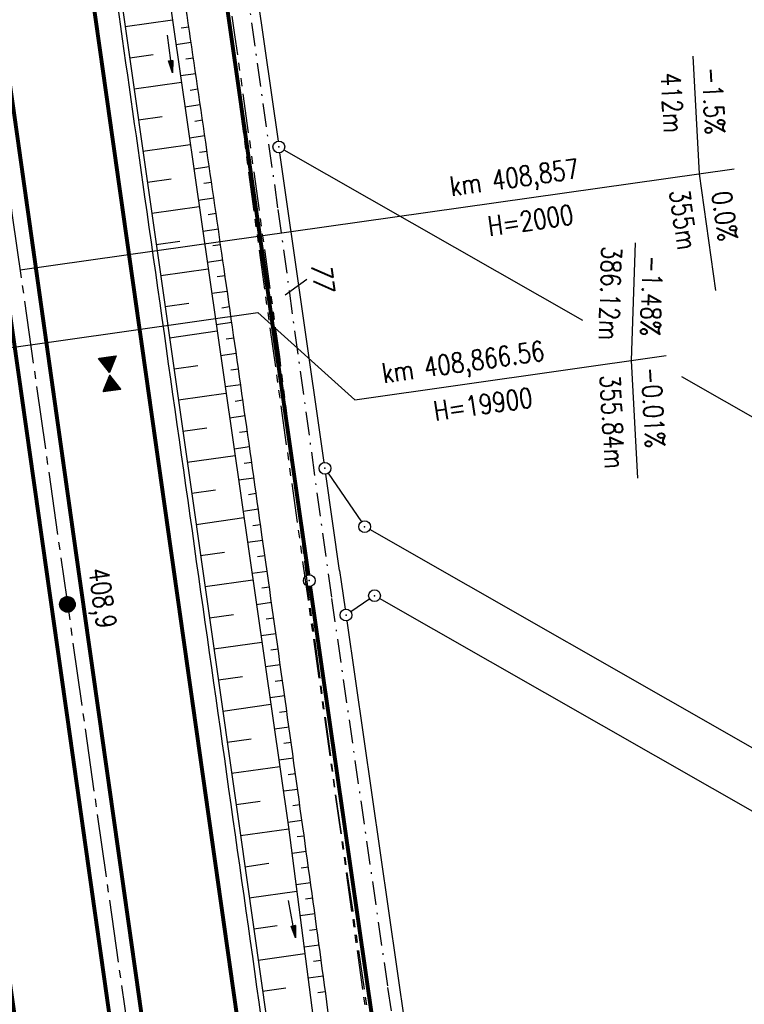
# Model space of a CAD drawing. Extents: x 446388 to 447135, y 445359 to 446567.
# Tile 72 of 80: x 446567 to 446660, y 446255 to 446381. Entities that reach past the tile are written whole.
import ezdxf

# ---------------------------------------------------------------- set-up
doc = ezdxf.new("R2010")
doc.units = 0
doc.header["$LTSCALE"] = 2
doc.header["$MEASUREMENT"] = 0
for name, pattern in [('ACHSE', [5.5, 4, -0.5, 0.5, -0.5]), ('AUSGEZOGEN', [0]), ('BAB-FM2', [2.6, 1.5, -0.5, 0.1, -0.5]), ('PHANTOMX2', [5, 2.5, -0.5, 0.5, -0.5, 0.5, -0.5])]:
    doc.linetypes.add(name, pattern=pattern)
doc.layers.get('0').update_dxf_attribs({"linetype": 'AUSGEZOGEN'})
for name, color, linetype in [('202-FLSTNR', 8, 'AUSGEZOGEN'), ('202-GRENZL', 8, 'AUSGEZOGEN'), ('202-GRENZL-BAB', 7, 'AUSGEZOGEN'), ('202-GRENZP', 8, 'AUSGEZOGEN'), ('202-GRENZP-BAB', 7, 'AUSGEZOGEN'), ('ACHSETOP', 250, 'ACHSE'), ('BAB_FM', 5, 'BAB-FM2'), ('BOESCHG', 250, 'AUSGEZOGEN'), ('FBRTOP', 250, 'AUSGEZOGEN'), ('GEF', 1, 'AUSGEZOGEN'), ('GRABEN', 250, 'AUSGEZOGEN'), ('HEKT_B', 250, 'CONTINUOUS'), ('Lichtwellenleiter COLT', 46, 'PHANTOMX2'), ('Lichtwellenleiter GLH', 46, 'PHANTOMX2'), ('NZ', 250, 'AUSGEZOGEN'), ('PFEILTOP', 200, 'AUSGEZOGEN')]:
    doc.layers.add(name, color=color, linetype=linetype)
doc.styles.add('ROMANS', font='romans.shx', dxfattribs={"width": 0.8})

# ---------------------------------------------------------------- blocks, each defined once
blk = doc.blocks.new('*X15')
at = {"color": 0}
for p, q in [((212.23, 257.39), (213.24, 258.4)), ((212.24, 257.33), (213.31, 258.4)), ((212.24, 257.47), (213.17, 258.4)), ((212.24, 257.26), (213.37, 258.39)), ((212.24, 257.55), (213.09, 258.39)), ((212.25, 257.2), (213.43, 258.38)), ((212.26, 257.63), (213, 258.37)), ((212.27, 257.14), (213.49, 258.37)), ((212.28, 257.09), (213.55, 258.35)), ((212.29, 257.73), (212.9, 258.35)), ((212.3, 257.04), (213.6, 258.33)), ((212.32, 256.99), (213.65, 258.31)), ((212.34, 257.86), (212.78, 258.29)), ((212.35, 256.94), (213.69, 258.29)), ((212.37, 256.9), (213.74, 258.26)), ((212.4, 256.85), (213.78, 258.24)), ((212.43, 256.81), (213.83, 258.21)), ((212.46, 256.77), (213.86, 258.18)), ((212.49, 256.73), (213.9, 258.14)), ((212.53, 256.7), (213.94, 258.11)), ((212.56, 256.66), (213.97, 258.07)), ((212.6, 256.63), (214.01, 258.03)), ((212.64, 256.6), (214.04, 257.99)), ((212.68, 256.57), (214.07, 257.95)), ((212.73, 256.54), (214.09, 257.91)), ((212.77, 256.52), (214.12, 257.86)), ((212.82, 256.49), (214.14, 257.82)), ((212.87, 256.47), (214.16, 257.77)), ((212.92, 256.45), (214.18, 257.72)), ((212.97, 256.44), (214.2, 257.66)), ((213.03, 256.42), (214.21, 257.6)), ((213.09, 256.41), (214.22, 257.54)), ((213.16, 256.41), (214.23, 257.48)), ((213.22, 256.4), (214.23, 257.41)), ((213.3, 256.41), (214.23, 257.34)), ((213.38, 256.41), (214.22, 257.26)), ((213.46, 256.43), (214.2, 257.17)), ((213.56, 256.46), (214.18, 257.07)), ((213.69, 256.51), (214.12, 256.95))]:
    blk.add_line(p, q, dxfattribs=at)
blk = doc.blocks.new('SRMAST2')
at = {"color": 0}
blk.add_circle((0, 0), 0.999, dxfattribs=at)
blk.add_point((0, 0), dxfattribs=at)
blk.add_blockref('*X15', (-213.23, -257.4))
blk = doc.blocks.new('*X41')
at = {"color": 0}
for p, q in [((379.636, 182.407), (379.645, 182.415)), ((379.64, 182.401), (379.654, 182.415)), ((379.643, 182.395), (379.663, 182.415)), ((379.646, 182.39), (379.672, 182.415)), ((379.649, 182.384), (379.68, 182.415)), ((379.653, 182.379), (379.689, 182.415)), ((379.656, 182.373), (379.698, 182.415)), ((379.659, 182.367), (379.707, 182.415)), ((379.662, 182.362), (379.716, 182.415)), ((379.665, 182.356), (379.725, 182.415)), ((379.669, 182.351), (379.733, 182.415)), ((379.672, 182.345), (379.742, 182.415)), ((379.675, 182.339), (379.751, 182.415)), ((379.678, 182.334), (379.76, 182.415)), ((379.682, 182.328), (379.769, 182.415)), ((379.685, 182.323), (379.778, 182.415)), ((379.688, 182.317), (379.786, 182.415)), ((379.691, 182.311), (379.795, 182.415)), ((379.695, 182.306), (379.804, 182.415)), ((379.698, 182.3), (379.813, 182.415)), ((379.701, 182.295), (379.822, 182.415)), ((379.704, 182.289), (379.831, 182.415)), ((379.708, 182.283), (379.839, 182.415)), ((379.711, 182.278), (379.848, 182.415)), ((379.714, 182.272), (379.857, 182.415)), ((379.717, 182.267), (379.866, 182.415)), ((379.72, 182.261), (379.875, 182.415)), ((379.724, 182.255), (379.884, 182.415)), ((379.727, 182.25), (379.892, 182.415)), ((379.73, 182.244), (379.901, 182.415)), ((379.733, 182.239), (379.91, 182.415)), ((379.737, 182.233), (379.919, 182.415)), ((379.74, 182.227), (379.928, 182.415)), ((379.743, 182.222), (379.937, 182.415)), ((379.746, 182.216), (379.946, 182.415)), ((379.75, 182.21), (379.954, 182.415)), ((379.753, 182.205), (379.963, 182.415)), ((379.756, 182.199), (379.972, 182.415)), ((379.759, 182.194), (379.981, 182.415)), ((379.763, 182.188), (379.99, 182.415)), ((379.766, 182.182), (379.999, 182.415)), ((379.769, 182.177), (380.007, 182.415)), ((379.772, 182.171), (380.016, 182.415)), ((379.775, 182.166), (380.025, 182.415)), ((379.779, 182.16), (380.034, 182.415)), ((379.782, 182.154), (380.043, 182.415)), ((379.785, 182.149), (380.052, 182.415)), ((379.788, 182.143), (380.06, 182.415)), ((379.792, 182.138), (380.069, 182.415)), ((379.795, 182.132), (380.078, 182.415)), ((379.798, 182.126), (380.087, 182.415)), ((379.801, 182.121), (380.096, 182.415)), ((379.805, 182.115), (380.105, 182.415)), ((379.808, 182.11), (380.113, 182.415)), ((379.811, 182.104), (380.122, 182.415)), ((379.814, 182.098), (380.131, 182.415)), ((379.818, 182.093), (380.14, 182.415)), ((379.821, 182.087), (380.149, 182.415)), ((379.824, 182.082), (380.158, 182.415)), ((379.827, 182.076), (380.166, 182.415)), ((379.83, 182.07), (380.175, 182.415)), ((379.834, 182.065), (380.184, 182.415)), ((379.837, 182.059), (380.193, 182.415)), ((379.84, 182.054), (380.202, 182.415)), ((379.843, 182.048), (380.211, 182.415)), ((379.847, 182.042), (380.22, 182.415)), ((379.85, 182.037), (380.228, 182.415)), ((379.853, 182.031), (380.237, 182.415)), ((379.856, 182.026), (380.246, 182.415)), ((379.86, 182.02), (380.255, 182.415)), ((379.863, 182.014), (380.264, 182.415)), ((379.866, 182.009), (380.273, 182.415)), ((379.869, 182.003), (380.281, 182.415)), ((379.873, 181.998), (380.29, 182.415)), ((379.876, 181.992), (380.299, 182.415)), ((379.879, 181.986), (380.308, 182.415)), ((379.882, 181.981), (380.317, 182.415)), ((379.885, 181.975), (380.326, 182.415)), ((379.889, 181.97), (380.334, 182.415)), ((379.892, 181.964), (380.343, 182.415)), ((379.895, 181.958), (380.352, 182.415)), ((379.898, 181.953), (380.361, 182.415)), ((379.902, 181.947), (380.37, 182.415)), ((379.905, 181.942), (380.379, 182.415)), ((379.908, 181.936), (380.387, 182.415)), ((379.911, 181.93), (380.396, 182.415)), ((379.915, 181.925), (380.405, 182.415)), ((379.918, 181.919), (380.414, 182.415)), ((379.921, 181.914), (380.423, 182.415)), ((379.924, 181.908), (380.432, 182.415)), ((379.928, 181.902), (380.44, 182.415)), ((379.931, 181.897), (380.449, 182.415)), ((379.934, 181.891), (380.458, 182.415)), ((379.937, 181.885), (380.467, 182.415)), ((379.94, 181.88), (380.476, 182.415)), ((379.944, 181.874), (380.485, 182.415)), ((379.947, 181.869), (380.494, 182.415)), ((379.95, 181.863), (380.502, 182.415)), ((379.953, 181.857), (380.511, 182.415)), ((379.957, 181.852), (380.52, 182.415)), ((379.96, 181.846), (380.529, 182.415)), ((379.963, 181.841), (380.538, 182.415)), ((379.966, 181.835), (380.547, 182.415)), ((379.97, 181.829), (380.555, 182.415)), ((379.973, 181.824), (380.564, 182.415)), ((379.976, 181.818), (380.573, 182.415)), ((379.979, 181.813), (380.582, 182.415)), ((379.983, 181.807), (380.591, 182.415)), ((379.986, 181.801), (380.6, 182.415)), ((379.989, 181.796), (380.608, 182.415)), ((379.992, 181.79), (380.617, 182.415)), ((379.995, 181.785), (380.626, 182.415)), ((379.999, 181.779), (380.635, 182.415)), ((380.002, 181.773), (380.644, 182.415)), ((380.005, 181.768), (380.653, 182.415)), ((380.008, 181.762), (380.661, 182.415)), ((380.012, 181.757), (380.67, 182.415)), ((380.015, 181.751), (380.679, 182.415)), ((380.018, 181.745), (380.688, 182.415)), ((380.021, 181.74), (380.697, 182.415)), ((380.025, 181.734), (380.706, 182.415)), ((380.028, 181.729), (380.714, 182.415)), ((380.031, 181.723), (380.723, 182.415)), ((380.034, 181.717), (380.732, 182.415)), ((380.038, 181.712), (380.741, 182.415)), ((380.041, 181.706), (380.75, 182.415)), ((380.044, 181.701), (380.759, 182.415)), ((380.047, 181.695), (380.768, 182.415)), ((380.05, 181.689), (380.776, 182.415)), ((380.054, 181.684), (380.785, 182.415)), ((380.057, 181.678), (380.794, 182.415)), ((380.06, 181.673), (380.803, 182.415)), ((380.063, 181.667), (380.812, 182.415)), ((380.067, 181.661), (380.821, 182.415)), ((380.07, 181.656), (380.829, 182.415)), ((380.073, 181.65), (380.838, 182.415)), ((380.076, 181.645), (380.847, 182.415)), ((380.08, 181.639), (380.856, 182.415)), ((380.083, 181.633), (380.865, 182.415)), ((380.086, 181.628), (380.874, 182.415)), ((380.089, 181.622), (380.882, 182.415)), ((380.093, 181.617), (380.891, 182.415)), ((380.096, 181.611), (380.9, 182.415)), ((380.099, 181.605), (380.909, 182.415)), ((380.102, 181.6), (380.918, 182.415)), ((380.105, 181.594), (380.927, 182.415)), ((380.109, 181.588), (380.935, 182.415)), ((380.112, 181.583), (380.944, 182.415)), ((380.115, 181.577), (380.953, 182.415)), ((380.118, 181.572), (380.962, 182.415)), ((380.122, 181.566), (380.971, 182.415)), ((380.125, 181.56), (380.98, 182.415)), ((380.128, 181.555), (380.988, 182.415)), ((380.131, 181.549), (380.997, 182.415)), ((380.135, 181.544), (381.006, 182.415)), ((380.138, 181.538), (381.015, 182.415)), ((380.141, 181.532), (381.024, 182.415)), ((380.144, 181.527), (381.033, 182.415)), ((380.148, 181.521), (381.042, 182.415)), ((380.151, 181.516), (381.05, 182.415)), ((380.154, 181.51), (381.059, 182.415)), ((380.157, 181.504), (381.068, 182.415)), ((380.16, 181.499), (381.077, 182.415)), ((380.164, 181.493), (381.086, 182.415)), ((380.167, 181.488), (381.095, 182.415)), ((380.17, 181.482), (381.103, 182.415)), ((380.173, 181.476), (381.112, 182.415)), ((380.177, 181.471), (381.121, 182.415)), ((380.18, 181.465), (381.13, 182.415)), ((380.183, 181.46), (381.139, 182.415)), ((380.186, 181.454), (381.148, 182.415)), ((380.19, 181.448), (381.156, 182.415)), ((380.193, 181.443), (381.165, 182.415)), ((380.196, 181.437), (381.174, 182.415)), ((380.199, 181.432), (381.183, 182.415)), ((380.203, 181.426), (381.192, 182.415)), ((380.206, 181.42), (381.201, 182.415)), ((380.209, 181.415), (381.209, 182.415)), ((380.212, 181.409), (381.218, 182.415)), ((380.215, 181.404), (381.227, 182.415)), ((380.219, 181.398), (381.236, 182.415)), ((380.222, 181.392), (381.245, 182.415)), ((380.225, 181.387), (381.254, 182.415)), ((380.228, 181.381), (381.262, 182.415)), ((380.232, 181.376), (381.271, 182.415)), ((380.235, 181.37), (381.28, 182.415)), ((380.238, 181.364), (381.289, 182.415)), ((380.241, 181.359), (381.298, 182.415)), ((380.245, 181.353), (381.307, 182.415)), ((380.248, 181.348), (381.316, 182.415)), ((380.251, 181.342), (381.324, 182.415)), ((380.254, 181.336), (381.333, 182.415)), ((380.258, 181.331), (381.342, 182.415)), ((380.261, 181.325), (381.351, 182.415)), ((380.27, 181.308), (381.344, 182.382)), ((380.274, 181.303), (381.332, 182.361)), ((380.277, 181.297), (381.32, 182.34)), ((380.28, 181.292), (381.308, 182.32)), ((380.283, 181.286), (381.296, 182.299)), ((380.287, 181.28), (381.284, 182.278)), ((380.29, 181.275), (381.272, 182.257)), ((380.293, 181.269), (381.26, 182.236)), ((380.296, 181.263), (381.248, 182.215)), ((380.3, 181.258), (381.236, 182.194)), ((380.303, 181.252), (381.224, 182.173)), ((380.306, 181.247), (381.212, 182.152)), ((380.309, 181.241), (381.2, 182.131)), ((380.313, 181.235), (381.187, 182.11)), ((380.316, 181.23), (381.175, 182.089)), ((380.319, 181.224), (381.163, 182.069)), ((380.322, 181.219), (381.151, 182.048)), ((380.325, 181.213), (381.139, 182.027)), ((380.329, 181.207), (381.127, 182.006)), ((380.332, 181.202), (381.115, 181.985)), ((380.335, 181.196), (381.103, 181.964)), ((380.338, 181.191), (381.091, 181.943)), ((380.342, 181.185), (381.079, 181.922)), ((380.345, 181.179), (381.067, 181.901)), ((380.348, 181.174), (381.055, 181.88)), ((380.351, 181.168), (381.043, 181.859)), ((380.355, 181.163), (381.031, 181.839)), ((380.358, 181.157), (381.018, 181.818)), ((380.361, 181.151), (381.006, 181.797)), ((380.364, 181.146), (380.994, 181.776)), ((380.368, 181.14), (380.982, 181.755)), ((380.371, 181.135), (380.97, 181.734)), ((380.374, 181.129), (380.958, 181.713)), ((380.377, 181.123), (380.946, 181.692)), ((380.38, 181.118), (380.934, 181.671)), ((380.384, 181.112), (380.922, 181.65)), ((380.387, 181.107), (380.91, 181.629)), ((380.39, 181.101), (380.898, 181.608)), ((380.393, 181.095), (380.886, 181.588)), ((380.397, 181.09), (380.874, 181.567)), ((380.365, 180.44), (380.533, 180.607)), ((380.377, 180.461), (380.53, 180.613)), ((380.389, 180.481), (380.526, 180.618)), ((380.4, 181.084), (380.861, 181.546)), ((380.401, 180.502), (380.523, 180.624)), ((380.403, 181.079), (380.849, 181.525)), ((380.406, 181.073), (380.837, 181.504)), ((380.41, 181.067), (380.825, 181.483)), ((380.413, 181.062), (380.813, 181.462)), ((380.414, 180.523), (380.52, 180.63)), ((380.416, 181.056), (380.801, 181.441)), ((380.419, 181.051), (380.789, 181.42)), ((380.423, 181.045), (380.777, 181.399)), ((380.426, 181.039), (380.765, 181.378)), ((380.426, 180.544), (380.517, 180.635)), ((380.429, 181.034), (380.753, 181.358)), ((380.432, 181.028), (380.741, 181.337)), ((380.435, 181.023), (380.729, 181.316)), ((380.438, 180.565), (380.513, 180.641)), ((380.439, 181.017), (380.717, 181.295)), ((380.442, 181.011), (380.705, 181.274)), ((380.445, 181.006), (380.692, 181.253)), ((380.448, 181), (380.68, 181.232)), ((380.45, 180.586), (380.51, 180.646)), ((380.452, 180.995), (380.668, 181.211)), ((380.455, 180.989), (380.656, 181.19)), ((380.458, 180.983), (380.644, 181.169)), ((380.461, 180.978), (380.632, 181.148)), ((380.462, 180.607), (380.507, 180.652)), ((380.465, 180.972), (380.62, 181.127)), ((380.468, 180.966), (380.608, 181.107)), ((380.471, 180.961), (380.596, 181.086)), ((380.474, 180.955), (380.584, 181.065)), ((380.474, 180.628), (380.504, 180.658)), ((380.478, 180.95), (380.572, 181.044)), ((380.481, 180.944), (380.56, 181.023)), ((380.484, 180.938), (380.548, 181.002)), ((380.486, 180.649), (380.5, 180.663)), ((380.487, 180.933), (380.535, 180.981)), ((380.49, 180.927), (380.523, 180.96)), ((380.494, 180.922), (380.511, 180.939)), ((379.629, 179.164), (380.73, 180.265)), ((379.641, 179.185), (380.727, 180.271)), ((379.642, 179.169), (380.733, 180.26)), ((379.651, 179.169), (380.737, 180.254)), ((379.653, 179.206), (380.724, 180.277)), ((379.66, 179.169), (380.74, 180.249)), ((379.665, 179.227), (380.72, 180.282)), ((379.669, 179.169), (380.743, 180.243)), ((379.677, 179.248), (380.717, 180.288)), ((379.678, 179.169), (380.746, 180.237)), ((379.686, 179.169), (380.75, 180.232)), ((379.689, 179.269), (380.714, 180.293)), ((379.695, 179.169), (380.753, 180.226)), ((379.701, 179.289), (380.711, 180.299)), ((379.704, 179.169), (380.756, 180.221)), ((379.713, 179.31), (380.708, 180.305)), ((379.713, 179.169), (380.759, 180.215)), ((379.722, 179.169), (380.763, 180.209)), ((379.725, 179.331), (380.704, 180.31)), ((379.731, 179.169), (380.766, 180.204)), ((379.737, 179.352), (380.701, 180.316)), ((379.739, 179.169), (380.769, 180.198)), ((379.748, 179.169), (380.772, 180.193)), ((379.749, 179.373), (380.698, 180.321)), ((379.757, 179.169), (380.775, 180.187)), ((379.762, 179.394), (380.695, 180.327)), ((379.766, 179.169), (380.779, 180.181)), ((379.774, 179.415), (380.691, 180.333)), ((379.775, 179.169), (380.782, 180.176)), ((379.784, 179.169), (380.785, 180.17)), ((379.786, 179.436), (380.688, 180.338)), ((379.792, 179.169), (380.788, 180.165)), ((379.798, 179.457), (380.685, 180.344)), ((379.801, 179.169), (380.792, 180.159)), ((379.81, 179.478), (380.682, 180.349)), ((379.81, 179.169), (380.795, 180.153)), ((379.819, 179.169), (380.798, 180.148)), ((379.822, 179.499), (380.678, 180.355)), ((379.828, 179.169), (380.801, 180.142)), ((379.834, 179.519), (380.675, 180.361)), ((379.837, 179.169), (380.805, 180.137)), ((379.845, 179.169), (380.808, 180.131)), ((379.846, 179.54), (380.672, 180.366)), ((379.854, 179.169), (380.811, 180.125)), ((379.858, 179.561), (380.669, 180.372)), ((379.863, 179.169), (380.814, 180.12)), ((379.87, 179.582), (380.665, 180.378)), ((379.872, 179.169), (380.818, 180.114)), ((379.881, 179.169), (380.821, 180.109)), ((379.882, 179.603), (380.662, 180.383)), ((379.89, 179.169), (380.824, 180.103)), ((379.894, 179.624), (380.659, 180.389)), ((379.899, 179.169), (380.827, 180.097)), ((379.906, 179.645), (380.656, 180.394)), ((379.907, 179.169), (380.83, 180.092)), ((379.916, 179.169), (380.834, 180.086)), ((379.919, 179.666), (380.653, 180.4)), ((379.925, 179.169), (380.837, 180.081)), ((379.931, 179.687), (380.649, 180.406)), ((379.934, 179.169), (380.84, 180.075)), ((379.943, 179.708), (380.646, 180.411)), ((379.943, 179.169), (380.843, 180.069)), ((379.952, 179.169), (380.847, 180.064)), ((379.955, 179.729), (380.643, 180.417)), ((379.96, 179.169), (380.85, 180.058)), ((379.967, 179.75), (380.64, 180.422)), ((379.969, 179.169), (380.853, 180.052)), ((379.978, 179.169), (380.856, 180.047)), ((379.979, 179.77), (380.636, 180.428)), ((379.987, 179.169), (380.86, 180.041)), ((379.991, 179.791), (380.633, 180.434)), ((379.996, 179.169), (380.863, 180.036)), ((380.003, 179.812), (380.63, 180.439)), ((380.005, 179.169), (380.866, 180.03)), ((380.013, 179.169), (380.869, 180.024)), ((380.015, 179.833), (380.627, 180.445)), ((380.022, 179.169), (380.873, 180.019)), ((380.027, 179.854), (380.623, 180.45)), ((380.031, 179.169), (380.876, 180.013)), ((380.039, 179.875), (380.62, 180.456)), ((380.04, 179.169), (380.879, 180.008)), ((380.049, 179.169), (380.882, 180.002)), ((380.051, 179.896), (380.617, 180.462)), ((380.058, 179.169), (380.885, 179.996)), ((380.063, 179.917), (380.614, 180.467)), ((380.066, 179.169), (380.889, 179.991)), ((380.075, 179.938), (380.61, 180.473)), ((380.075, 179.169), (380.892, 179.985)), ((380.084, 179.169), (380.895, 179.98)), ((380.088, 179.959), (380.607, 180.478)), ((380.093, 179.169), (380.898, 179.974)), ((380.1, 179.98), (380.604, 180.484)), ((380.102, 179.169), (380.902, 179.968)), ((380.111, 179.169), (380.905, 179.963)), ((380.112, 180), (380.601, 180.49)), ((380.119, 179.169), (380.908, 179.957)), ((380.124, 180.021), (380.598, 180.495)), ((380.128, 179.169), (380.911, 179.952)), ((380.136, 180.042), (380.594, 180.501)), ((380.137, 179.169), (380.915, 179.946)), ((380.146, 179.169), (380.918, 179.94)), ((380.148, 180.063), (380.591, 180.506)), ((380.155, 179.169), (380.921, 179.935)), ((380.16, 180.084), (380.588, 180.512)), ((380.164, 179.169), (380.924, 179.929)), ((380.172, 180.105), (380.585, 180.518)), ((380.173, 179.169), (380.928, 179.924)), ((380.181, 179.169), (380.931, 179.918)), ((380.184, 180.126), (380.581, 180.523)), ((380.19, 179.169), (380.934, 179.912)), ((380.196, 180.147), (380.578, 180.529)), ((380.199, 179.169), (380.937, 179.907)), ((380.208, 180.168), (380.575, 180.534)), ((380.208, 179.169), (380.94, 179.901)), ((380.217, 179.169), (380.944, 179.896)), ((380.22, 180.189), (380.572, 180.54)), ((380.226, 179.169), (380.947, 179.89)), ((380.232, 180.21), (380.568, 180.546)), ((380.234, 179.169), (380.95, 179.884)), ((380.243, 179.169), (380.953, 179.879)), ((380.245, 180.231), (380.565, 180.551)), ((380.252, 179.169), (380.957, 179.873)), ((380.257, 180.251), (380.562, 180.557)), ((380.261, 179.169), (380.96, 179.868)), ((380.269, 180.272), (380.559, 180.562)), ((380.27, 179.169), (380.963, 179.862)), ((380.279, 179.169), (380.966, 179.856)), ((380.281, 180.293), (380.555, 180.568)), ((380.287, 179.169), (380.97, 179.851)), ((380.293, 180.314), (380.552, 180.574)), ((380.296, 179.169), (380.973, 179.845)), ((380.305, 180.335), (380.549, 180.579)), ((380.305, 179.169), (380.976, 179.84)), ((380.314, 179.169), (380.979, 179.834)), ((380.317, 180.356), (380.546, 180.585)), ((380.323, 179.169), (380.983, 179.828)), ((380.329, 180.377), (380.543, 180.59)), ((380.332, 179.169), (380.986, 179.823)), ((380.34, 179.169), (380.989, 179.817)), ((380.341, 180.398), (380.539, 180.596)), ((380.349, 179.169), (380.992, 179.812)), ((380.353, 180.419), (380.536, 180.602)), ((380.358, 179.169), (380.995, 179.806)), ((380.367, 179.169), (380.999, 179.8)), ((380.376, 179.169), (381.002, 179.795)), ((380.385, 179.169), (381.005, 179.789)), ((380.394, 179.169), (381.008, 179.784)), ((380.402, 179.169), (381.012, 179.778)), ((380.411, 179.169), (381.015, 179.772)), ((380.42, 179.169), (381.018, 179.767)), ((380.429, 179.169), (381.021, 179.761)), ((380.438, 179.169), (381.025, 179.756)), ((380.447, 179.169), (381.028, 179.75)), ((380.455, 179.169), (381.031, 179.744)), ((380.464, 179.169), (381.034, 179.739)), ((380.473, 179.169), (381.038, 179.733)), ((380.482, 179.169), (381.041, 179.727)), ((380.491, 179.169), (381.044, 179.722)), ((380.5, 179.169), (381.047, 179.716)), ((380.508, 179.169), (381.05, 179.711)), ((380.517, 179.169), (381.054, 179.705)), ((380.526, 179.169), (381.057, 179.699)), ((380.535, 179.169), (381.06, 179.694)), ((380.544, 179.169), (381.063, 179.688)), ((380.553, 179.169), (381.067, 179.683)), ((380.561, 179.169), (381.07, 179.677)), ((380.57, 179.169), (381.073, 179.671)), ((380.579, 179.169), (381.076, 179.666)), ((380.588, 179.169), (381.08, 179.66)), ((380.597, 179.169), (381.083, 179.655)), ((380.606, 179.169), (381.086, 179.649)), ((380.614, 179.169), (381.089, 179.643)), ((380.623, 179.169), (381.093, 179.638)), ((380.632, 179.169), (381.096, 179.632)), ((380.641, 179.169), (381.099, 179.627)), ((380.65, 179.169), (381.102, 179.621)), ((380.659, 179.169), (381.105, 179.615)), ((380.668, 179.169), (381.109, 179.61)), ((380.676, 179.169), (381.112, 179.604)), ((380.685, 179.169), (381.115, 179.599)), ((380.694, 179.169), (381.118, 179.593)), ((380.703, 179.169), (381.122, 179.587)), ((380.712, 179.169), (381.125, 179.582)), ((380.721, 179.169), (381.128, 179.576)), ((380.729, 179.169), (381.131, 179.571)), ((380.738, 179.169), (381.135, 179.565)), ((380.747, 179.169), (381.138, 179.559)), ((380.756, 179.169), (381.141, 179.554)), ((380.765, 179.169), (381.144, 179.548)), ((380.774, 179.169), (381.148, 179.543)), ((380.782, 179.169), (381.151, 179.537)), ((380.791, 179.169), (381.154, 179.531)), ((380.8, 179.169), (381.157, 179.526)), ((380.809, 179.169), (381.16, 179.52)), ((380.818, 179.169), (381.164, 179.515)), ((380.827, 179.169), (381.167, 179.509)), ((380.835, 179.169), (381.17, 179.503)), ((380.844, 179.169), (381.173, 179.498)), ((380.853, 179.169), (381.177, 179.492)), ((380.862, 179.169), (381.18, 179.487)), ((380.871, 179.169), (381.183, 179.481)), ((380.88, 179.169), (381.186, 179.475)), ((380.888, 179.169), (381.19, 179.47)), ((380.897, 179.169), (381.193, 179.464)), ((380.906, 179.169), (381.196, 179.459)), ((380.915, 179.169), (381.199, 179.453)), ((380.924, 179.169), (381.203, 179.447)), ((380.933, 179.169), (381.206, 179.442)), ((380.942, 179.169), (381.209, 179.436)), ((380.95, 179.169), (381.212, 179.43)), ((380.959, 179.169), (381.215, 179.425)), ((380.968, 179.169), (381.219, 179.419)), ((380.977, 179.169), (381.222, 179.414)), ((380.986, 179.169), (381.225, 179.408)), ((380.995, 179.169), (381.228, 179.402)), ((381.003, 179.169), (381.232, 179.397)), ((381.012, 179.169), (381.235, 179.391)), ((381.021, 179.169), (381.238, 179.386)), ((381.03, 179.169), (381.241, 179.38)), ((381.039, 179.169), (381.245, 179.374)), ((381.048, 179.169), (381.248, 179.369)), ((381.056, 179.169), (381.251, 179.363)), ((381.065, 179.169), (381.254, 179.358)), ((381.074, 179.169), (381.258, 179.352)), ((381.083, 179.169), (381.261, 179.346)), ((381.092, 179.169), (381.264, 179.341)), ((381.101, 179.169), (381.267, 179.335)), ((381.109, 179.169), (381.27, 179.33)), ((381.118, 179.169), (381.274, 179.324)), ((381.127, 179.169), (381.277, 179.318)), ((381.136, 179.169), (381.28, 179.313)), ((381.145, 179.169), (381.283, 179.307)), ((381.154, 179.169), (381.287, 179.302)), ((381.162, 179.169), (381.29, 179.296)), ((381.171, 179.169), (381.293, 179.29)), ((381.18, 179.169), (381.296, 179.285)), ((381.189, 179.169), (381.3, 179.279)), ((381.198, 179.169), (381.303, 179.274)), ((381.207, 179.169), (381.306, 179.268)), ((381.216, 179.169), (381.309, 179.262)), ((381.224, 179.169), (381.313, 179.257)), ((381.233, 179.169), (381.316, 179.251)), ((381.242, 179.169), (381.319, 179.246)), ((381.251, 179.169), (381.322, 179.24)), ((381.26, 179.169), (381.325, 179.234)), ((381.269, 179.169), (381.329, 179.229)), ((381.277, 179.169), (381.332, 179.223)), ((381.286, 179.169), (381.335, 179.218)), ((381.295, 179.169), (381.338, 179.212)), ((381.304, 179.169), (381.342, 179.206)), ((381.313, 179.169), (381.345, 179.201)), ((381.322, 179.169), (381.348, 179.195)), ((381.33, 179.169), (381.351, 179.19)), ((381.339, 179.169), (381.355, 179.184)), ((381.348, 179.169), (381.358, 179.178))]:
    blk.add_line(p, q, dxfattribs=at)
blk = doc.blocks.new('TIEFP')
at = {"color": 0}
for points in [[(0, 0.15), (-1.13, 2.12), (1.14, 2.12)], [(0, -0.17), (-1.13, -2.14), (1.14, -2.14)]]:
    blk.add_lwpolyline(points, close=True, dxfattribs=at)
at = {"color": 0, "xscale": 1.311372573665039, "yscale": 1.311372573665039, "zscale": 1.311372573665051}
blk.add_blockref('*X41', (-498.97, -237.1), dxfattribs=at)
blk = doc.blocks.new('PFEIL2')
at = {"color": 0}
for p, q in [((0.88, 0), (-2.4, -0.01)), ((0.88, -0.27), (0.88, 0.28)), ((0.88, 0.28), (2.43, 0.01)), ((0.91, 0.27), (0.88, 0.26)), ((0.97, 0.26), (0.88, 0.25)), ((1.02, 0.25), (0.88, 0.23)), ((1.07, 0.24), (0.88, 0.21)), ((1.13, 0.23), (0.88, 0.19)), ((1.18, 0.22), (0.88, 0.17)), ((1.24, 0.21), (0.88, 0.15)), ((1.29, 0.21), (0.88, 0.14)), ((1.34, 0.2), (0.88, 0.12)), ((1.4, 0.19), (0.88, 0.1)), ((1.45, 0.18), (0.88, 0.08)), ((1.51, 0.17), (0.88, 0.06)), ((1.56, 0.16), (0.88, 0.04)), ((1.61, 0.15), (0.88, 0.02)), ((1.67, 0.14), (0.88, 0.01)), ((1.72, 0.13), (0.88, -0.01)), ((1.78, 0.12), (0.88, -0.03)), ((1.83, 0.11), (0.88, -0.05)), ((1.88, 0.1), (0.88, -0.07)), ((1.94, 0.09), (0.88, -0.09)), ((2.05, 0.08), (0.88, -0.12)), ((1.99, 0.08), (0.88, -0.11)), ((2.1, 0.07), (0.88, -0.14)), ((2.15, 0.06), (0.88, -0.16)), ((2.21, 0.05), (0.88, -0.18)), ((2.26, 0.04), (0.88, -0.2)), ((2.32, 0.03), (0.88, -0.22)), ((2.37, 0.02), (0.88, -0.23)), ((2.42, 0.01), (0.88, -0.25)), ((2.43, 0.01), (0.88, -0.27))]:
    blk.add_line(p, q, dxfattribs=at)
blk = doc.blocks.new('GST')
at = {"color": 0}
blk.add_circle((0, 0), 0.75, dxfattribs=at)
blk.add_point((0, 0), dxfattribs=at)

msp = doc.modelspace()

# ---------------------------------------------------------------- linework, layer by layer
at = {"layer": '202-FLSTNR'}
msp.add_line((446603.9, 446347.66), (446601.14, 446345.63), dxfattribs=at)
at = {"layer": '202-GRENZL'}
for p, q in [((446583.03, 446485.61), (446600.25, 446365.25)), ((446606.11, 446324.35), (446600.47, 446363.77)), ((446601.01, 446364.14), (446638.99, 446342.46)), ((446651.56, 446335.28), (446790.86, 446255.77)), ((446608.08, 446310.62), (446606.33, 446322.87)), ((446606.64, 446322.99), (446610.85, 446316.8)), ((446771.64, 446224.55), (446611.92, 446315.81)), ((446608.08, 446310.62), (446608.3, 446309.14)), ((446608.3, 446309.14), (446608.79, 446305.67)), ((446611.91, 446306.98), (446609.52, 446305.35)), ((446775.95, 446214), (446613.18, 446307.03)), ((446609.01, 446304.19), (446625.55, 446188.96))]:
    msp.add_line(p, q, dxfattribs=at)
at = {"layer": '202-GRENZL-BAB', "const_width": 0.5, "flags": 128}
for points in [[(446579.05, 446485.04), (446604.12, 446310.05)], [(446604.34, 446308.57), (446629.19, 446135.67)]]:
    msp.add_lwpolyline(points, dxfattribs=at)
at = {"layer": 'ACHSETOP'}
msp.add_lwpolyline([(446545.23, 446505.5), (446552.41, 446454.8), (446566.45, 446355.79), (446583.99, 446232.03), (446601.53, 446108.27), (446619.07, 445984.5), (446643.63, 445811.23), (446657.66, 445712.22), (446689.24, 445489.45), (446703.27, 445390.44), (446704.51, 445381.73)], dxfattribs=at)
at = {"layer": 'BAB_FM'}
msp.add_lwpolyline([(446577.48, 446510.07), (446578.49, 446504.98), (446585.78, 446455.52), (446593.23, 446406.07), (446600.23, 446356.56), (446607.06, 446307.03), (446607.06, 446307.03), (446614.19, 446257.54), (446621.51, 446208.08), (446628.59, 446158.59), (446635.54, 446109.07), (446642.7, 446059.59), (446649.48, 446010.05), (446652.99, 445970.14), (446654.1, 445967.27), (446652.44, 445964.01), (446647, 445963.23), (446642.82, 445960.62), (446642.16, 445964.57)], dxfattribs=at)
at = {"layer": 'BOESCHG'}
for p, q in [((446580.81, 446379.83), (446586.81, 446380.68)), ((446588.91, 446379.77), (446587.94, 446379.63)), ((446580.95, 446378.85), (446580.95, 446378.85)), ((446589.2, 446377.79), (446587.27, 446377.51)), ((446581.38, 446375.87), (446584.38, 446376.29)), ((446589.49, 446375.81), (446588.52, 446375.67)), ((446581.52, 446374.89), (446581.52, 446374.89)), ((446589.78, 446373.83), (446587.83, 446373.55)), ((446581.94, 446371.91), (446587.95, 446372.76)), ((446582.08, 446370.93), (446582.08, 446370.93)), ((446590.07, 446371.86), (446589.09, 446371.71)), ((446590.36, 446369.88), (446588.4, 446369.59)), ((446582.5, 446367.95), (446585.51, 446368.37)), ((446582.64, 446366.97), (446582.65, 446366.97)), ((446590.64, 446367.9), (446589.66, 446367.75)), ((446590.93, 446365.92), (446588.97, 446365.63)), ((446583.07, 446363.99), (446589.08, 446364.84)), ((446591.22, 446363.94), (446590.24, 446363.8)), ((446583.21, 446363.01), (446583.21, 446363.01)), ((446591.51, 446361.96), (446589.54, 446361.67)), ((446583.63, 446360.03), (446586.64, 446360.45)), ((446591.8, 446359.98), (446590.81, 446359.84)), ((446583.77, 446359.05), (446583.77, 446359.05)), ((446584.2, 446356.07), (446590.22, 446356.92)), ((446592.08, 446358), (446590.1, 446357.71)), ((446592.37, 446356.02), (446591.38, 446355.88)), ((446584.34, 446355.09), (446584.34, 446355.09)), ((446592.66, 446354.04), (446590.67, 446353.76)), ((446584.76, 446352.11), (446587.77, 446352.53)), ((446592.94, 446352.06), (446591.95, 446351.92)), ((446584.9, 446351.13), (446584.9, 446351.13)), ((446593.23, 446350.08), (446591.24, 446349.8)), ((446585.33, 446348.15), (446591.35, 446349)), ((446593.51, 446348.1), (446592.52, 446347.96)), ((446585.46, 446347.17), (446585.47, 446347.17)), ((446593.8, 446346.12), (446591.81, 446345.84)), ((446585.89, 446344.19), (446588.91, 446344.62)), ((446586.03, 446343.21), (446586.03, 446343.21)), ((446594.08, 446344.15), (446593.09, 446344)), ((446594.37, 446342.17), (446592.38, 446341.88)), ((446586.45, 446340.23), (446592.49, 446341.09)), ((446594.65, 446340.19), (446593.66, 446340.04)), ((446586.59, 446339.25), (446586.59, 446339.25)), ((446594.93, 446338.21), (446592.95, 446337.92)), ((446587.02, 446336.27), (446590.04, 446336.7)), ((446595.22, 446336.23), (446594.23, 446336.08)), ((446587.16, 446335.29), (446587.16, 446335.29)), ((446587.58, 446332.31), (446593.63, 446333.17)), ((446595.5, 446334.25), (446593.52, 446333.96)), ((446595.78, 446332.27), (446594.79, 446332.13)), ((446587.72, 446331.33), (446587.72, 446331.33)), ((446596.07, 446330.29), (446594.09, 446330)), ((446588.15, 446328.35), (446591.18, 446328.78)), ((446596.35, 446328.31), (446595.36, 446328.17)), ((446588.29, 446327.37), (446588.29, 446327.37)), ((446596.63, 446326.33), (446594.66, 446326.05)), ((446588.71, 446324.39), (446594.78, 446325.25)), ((446596.91, 446324.35), (446595.93, 446324.21)), ((446588.85, 446323.41), (446588.85, 446323.41)), ((446597.19, 446322.37), (446595.23, 446322.09)), ((446589.27, 446320.43), (446592.31, 446320.86)), ((446589.41, 446319.45), (446589.42, 446319.45)), ((446597.47, 446320.39), (446596.5, 446320.25)), ((446597.75, 446318.41), (446595.8, 446318.13)), ((446589.84, 446316.47), (446595.92, 446317.33)), ((446598.03, 446316.43), (446597.06, 446316.29)), ((446589.98, 446315.49), (446589.98, 446315.49)), ((446598.31, 446314.44), (446596.37, 446314.17)), ((446590.4, 446312.51), (446593.45, 446312.94)), ((446598.59, 446312.46), (446597.63, 446312.33)), ((446590.54, 446311.53), (446590.54, 446311.53)), ((446590.97, 446308.55), (446597.06, 446309.41)), ((446598.87, 446310.48), (446596.94, 446310.21)), ((446599.15, 446308.5), (446598.19, 446308.37)), ((446591.11, 446307.57), (446591.11, 446307.57)), ((446599.43, 446306.52), (446597.52, 446306.25)), ((446591.53, 446304.59), (446594.58, 446305.02)), ((446599.71, 446304.54), (446598.75, 446304.41)), ((446591.67, 446303.61), (446591.67, 446303.61)), ((446599.98, 446302.56), (446598.09, 446302.3)), ((446592.1, 446300.63), (446598.2, 446301.5)), ((446600.26, 446300.58), (446599.32, 446300.45)), ((446592.24, 446299.65), (446592.24, 446299.65)), ((446600.54, 446298.6), (446598.66, 446298.34)), ((446592.66, 446296.67), (446595.72, 446297.1)), ((446592.8, 446295.69), (446592.8, 446295.69)), ((446600.82, 446296.62), (446599.88, 446296.49)), ((446601.09, 446294.64), (446599.23, 446294.38)), ((446593.22, 446292.71), (446599.34, 446293.58)), ((446593.36, 446291.73), (446593.36, 446291.73)), ((446601.37, 446292.66), (446600.44, 446292.53)), ((446601.65, 446290.68), (446599.8, 446290.42)), ((446593.79, 446288.75), (446596.85, 446289.18)), ((446601.92, 446288.7), (446601, 446288.57)), ((446593.93, 446287.77), (446593.93, 446287.77)), ((446602.2, 446286.72), (446600.37, 446286.46)), ((446594.35, 446284.79), (446600.49, 446285.66)), ((446602.47, 446284.73), (446601.56, 446284.61)), ((446594.49, 446283.81), (446594.49, 446283.81)), ((446602.75, 446282.75), (446600.94, 446282.5)), ((446594.92, 446280.83), (446597.99, 446281.26)), ((446603.02, 446280.77), (446602.12, 446280.65)), ((446595.06, 446279.85), (446595.06, 446279.85)), ((446603.3, 446278.79), (446601.51, 446278.54)), ((446603.36, 446278.35), (446603.36, 446278.35)), ((446595.48, 446276.87), (446601.62, 446277.74)), ((446603.57, 446276.81), (446602.67, 446276.69)), ((446595.62, 446275.89), (446595.62, 446275.89)), ((446603.85, 446274.83), (446602.03, 446274.58)), ((446596.04, 446272.9), (446599.09, 446273.34)), ((446596.18, 446271.93), (446596.18, 446271.93)), ((446604.12, 446272.85), (446603.2, 446272.72)), ((446604.39, 446270.87), (446602.54, 446270.61)), ((446596.6, 446268.94), (446602.65, 446269.8)), ((446596.74, 446267.97), (446596.74, 446267.97)), ((446604.66, 446268.89), (446603.73, 446268.76)), ((446604.93, 446266.9), (446603.05, 446266.65)), ((446597.16, 446264.98), (446600.16, 446265.41)), ((446605.21, 446264.92), (446604.26, 446264.79)), ((446597.3, 446264.01), (446597.3, 446264.01)), ((446605.48, 446262.94), (446603.56, 446262.68)), ((446597.73, 446261.02), (446603.67, 446261.87)), ((446605.74, 446260.96), (446604.78, 446260.83)), ((446597.86, 446260.05), (446597.87, 446260.05)), ((446606.01, 446258.98), (446604.07, 446258.71)), ((446598.29, 446257.06), (446601.23, 446257.48)), ((446606.28, 446256.99), (446605.3, 446256.86)), ((446598.43, 446256.09), (446598.43, 446256.09))]:
    msp.add_line(p, q, dxfattribs=at)
msp.add_lwpolyline([(446625.92, 446116.4, -0.000878), (446621.67, 446145.99, -0.000254), (446615.93, 446186.68, -0.000386), (446612.18, 446213.44, -0.001491), (446608.02, 446244.06, 0.001346), (446603.41, 446277.96, 0.00065), (446598.21, 446315.16, 0.000714), (446593.39, 446348.99, 0.000748), (446588.68, 446381.28, -0.000783), (446584.19, 446412.13, -0.000341), (446583.07, 446419.94, -0.000068), (446577.52, 446458.95, -0.001453), (446575.65, 446472.37, 0.000229), (446570.62, 446509.1, 0.008524)], format="xyb", dxfattribs=at)
msp.add_lwpolyline([(446562.63, 446507.97), (446569.66, 446458.1), (446595.39, 446277.5), (446614.29, 446144.12), (446631.16, 446025.5), (446636.59, 445986.78)], dxfattribs=at)
at = {"layer": 'FBRTOP'}
for points in [[(446586.89, 446089.83, 0.000001), (446588.96, 446075.27, 0.000001), (446590.43, 446064.91, 0.000008), (446592.18, 446052.58, -0.000007), (446593.94, 446040.25, -0.00042)], [(446562.06, 446507.89), (446569.25, 446457.19, -0.000002), (446576.26, 446407.68, 0.000001), (446583.28, 446358.18, 0.000002), (446592.05, 446296.3, -0.000002), (446600.82, 446234.41, -0.000002), (446609.59, 446172.53, 0.000003), (446618.36, 446110.65, 0.000001), (446627.13, 446048.77, -0.000002), (446635.9, 445986.89, 0), (446649.17, 445893.31, 0), (446660.46, 445813.62), (446674.49, 445714.61, 0.000001), (446678.79, 445684.29, 0.000001), (446687.67, 445621.67)], [(446541.45, 446410.38, 0.000055), (446543.68, 446394.66, 0.000096), (446544.97, 446385.63, 0.000041), (446546.74, 446373.21, -0.000018), (446548.51, 446360.8, -0.000019), (446550.8, 446344.73, -0.000035), (446552.01, 446336.29, -0.000425), (446553.76, 446323.94, 0.000128), (446555.51, 446311.59, 0.000198), (446557.25, 446299.34, -0.000289), (446558.99, 446287.1, -0.000481), (446560.73, 446274.73, 0.000343), (446562.47, 446262.37, 0.000196), (446564.23, 446249.99, -0.000413), (446565.99, 446237.6, -0.000013), (446566.97, 446230.67, -0.000005), (446569.44, 446213.12, -0.000025), (446571.19, 446200.72, 0.000056), (446572.93, 446188.31, 0.000769), (446574.26, 446179.02, -0.000467), (446576.45, 446163.73, -0.000132), (446578.34, 446150.38, -0.000157), (446579.93, 446139.19, -0.000509)]]:
    msp.add_lwpolyline(points, format="xyb", dxfattribs=at)
at = {"layer": 'FBRTOP', "const_width": 0.5}
for points in [[(446559.09, 446507.47), (446566.28, 446456.77, -0.000002), (446573.29, 446407.26, 0.000001), (446580.31, 446357.76, 0.000002), (446589.08, 446295.88, -0.000002), (446597.85, 446233.99, -0.000002), (446606.62, 446172.11, 0.000003), (446615.39, 446110.23, 0.000001), (446624.16, 446048.35, -0.000002), (446632.93, 445986.47, 0), (446646.2, 445892.89, 0), (446657.49, 445813.2), (446671.52, 445714.19, 0.000002), (446687.31, 445602.8, -0.000002), (446703.1, 445491.42), (446717.13, 445392.4, 0.000001), (446718.37, 445383.7, 0)], [(446531.37, 446503.54), (446538.55, 446452.84, -0.000002), (446545.57, 446403.33, 0.000001), (446552.59, 446353.83, 0.000002), (446561.36, 446291.95, -0.000002), (446570.13, 446230.06, -0.000002), (446578.9, 446168.18, 0.000003), (446587.67, 446106.3, 0.000001), (446596.44, 446044.42, -0.000002), (446605.21, 445982.54, 0), (446618.47, 445888.96, 0), (446629.77, 445809.27), (446643.8, 445710.26, 0.000002), (446659.59, 445598.87, -0.000002), (446675.38, 445487.49), (446689.41, 445388.48, 0.000001), (446690.64, 445379.77, 0)]]:
    msp.add_lwpolyline(points, format="xyb", dxfattribs=at)
at = {"layer": 'FBRTOP', "const_width": 0.5, "flags": 128}
msp.add_lwpolyline([(446543.11, 446505.2), (446545.75, 446486.56), (446552.86, 446436.78), (446559.82, 446387.72), (446566.89, 446338.11), (446573.77, 446289.64), (446580.75, 446240.24), (446587.91, 446189.72), (446594.85, 446140.83), (446601.73, 446092.1), (446608.82, 446042.03), (446615.85, 445992.42), (446622.77, 445943.68), (446629.78, 445894.15), (446636.77, 445844.7), (446643.7, 445796.01), (446650.72, 445746.15), (446654.06, 445722.68), (446657.67, 445696.95), (446664.65, 445647.75), (446669.82, 445611.38), (446669.85, 445611.11)], dxfattribs=at)
msp.add_lwpolyline([(446560.33, 446413.32, -0.000179), (446565.02, 446380.43, -0.000356), (446567.36, 446363.93, -0.00001), (446574.03, 446316.55, 0.000258), (446574.28, 446314.76, 0.000002), (446578.29, 446286.52, 0.000002), (446581.32, 446265.16), (446588.24, 446216.36, 0.000012), (446588.4, 446215.3, 0), (446595.35, 446166.27, 0.000004), (446602.34, 446117.05, 0.000035), (446603.07, 446111.9, 0.000422), (446603.25, 446110.65, -0.000041), (446603.43, 446109.4, -0.000819), (446605.77, 446092.81, 0.000535), (446609.35, 446067.4, 0.000292), (446612.89, 446042.55, -0.000316), (446616.42, 446017.7, -0.000151), (446616.77, 446015.26, 0.000008), (446623.3, 445968.97, 0.000332), (446625.62, 445952.55, 0.000167), (446630.29, 445919.89)], format="xyb", dxfattribs=at)
at = {"layer": 'GRABEN'}
msp.add_lwpolyline([(446568.28, 446508.77), (446575.57, 446458.85), (446582.37, 446411.67), (446591.43, 446348.47), (446601.6, 446277.93), (446610.01, 446212.55), (446615, 446178.98)], dxfattribs=at)
at = {"layer": 'Lichtwellenleiter COLT', "flags": 128}
msp.add_lwpolyline([(446576.74, 446509.97), (446577.64, 446501.22), (446598.14, 446349.19), (446617.58, 446210.25), (446630.8, 446114.06), (446647.38, 445992.55), (446652.86, 445942.12), (446654.28, 445935.14), (446656.75, 445920.45), (446656.75, 445920.45), (446686.74, 445708.65), (446691.83, 445670.19), (446697.62, 445626.43), (446699.51, 445610.08), (446701.12, 445599.89), (446704.49, 445583.96), (446719.08, 445473.01), (446719.08, 445473.01), (446725.29, 445429.53), (446728.5, 445410.35), (446732.11, 445385.64)], dxfattribs=at)
at = {"layer": 'Lichtwellenleiter GLH', "flags": 128}
msp.add_lwpolyline([(446576.63, 446509.95), (446579.63, 446488.75), (446582.69, 446465.7), (446587.25, 446432.78), (446590.93, 446404.94), (446594.73, 446378.78), (446600.43, 446337.79), (446602.02, 446324.77), (446604.13, 446307.42), (446607.74, 446280.88), (446612.91, 446245.65), (446612.91, 446245.65), (446615.66, 446225.7), (446624.57, 446163.15), (446631.21, 446116.48), (446636.73, 446076.84), (446640.22, 446050.46), (446641.21, 446045.22), (446645.18, 446012.34), (446650.21, 445973.17), (446651.96, 445955.2), (446656.23, 445926.83), (446657.2, 445920.29), (446658.17, 445911.68), (446662.33, 445882.24), (446664.84, 445861.99), (446667.88, 445839.34), (446671.04, 445814.7), (446676.04, 445781.75), (446679.52, 445756.02), (446684.87, 445723.74), (446689.39, 445691.1), (446694.76, 445648.46), (446697.71, 445624.4), (446702.7, 445593.48), (446704.09, 445590.87), (446705.66, 445578.53), (446706.26, 445574.61), (446706.21, 445571.31), (446708.38, 445551.21), (446713.04, 445519.31), (446713.04, 445519.31), (446719.28, 445473.79), (446728.19, 445417.62), (446732.74, 445387.49), (446732.92, 445385.76)], dxfattribs=at)
at = {"layer": 'NZ'}
for p, q in [((446653.01, 446376.08), (446653.81, 446361.1)), ((446567.43, 446348.86), (446658.29, 446361.74)), ((446653.81, 446361.1), (446655.91, 446346.25)), ((446645.67, 446352.31), (446645.16, 446337.32)), ((446562.43, 446338.44), (446597.69, 446343.44)), ((446597.69, 446343.44), (446610.03, 446332.34)), ((446610.03, 446332.34), (446649.64, 446337.95)), ((446645.16, 446337.32), (446645.97, 446322.34))]:
    msp.add_line(p, q, dxfattribs=at)

# ---------------------------------------------------------------- block references
at = {"layer": '202-GRENZP', "rotation": 278.0670474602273}
for p in [(446600.36, 446364.51), (446606.22, 446323.61), (446611.27, 446316.18), (446612.53, 446307.4), (446608.9, 446304.93)]:
    msp.add_blockref('GST', p, dxfattribs=at)
at = {"layer": '202-GRENZP-BAB', "rotation": 278.0670474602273}
msp.add_blockref('GST', (446604.23, 446309.31), dxfattribs=at)
at = {"layer": 'GEF', "rotation": 8.067289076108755}
msp.add_blockref('TIEFP', (446578.84, 446335.65), dxfattribs=at)
at = {"layer": 'HEKT_B'}
msp.add_blockref('SRMAST2', (446573.46, 446306.29), dxfattribs=at)
at = {"layer": 'PFEILTOP'}
for p, rotation in [((446586.49, 446376.37), 277.3504068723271), ((446602.03, 446266.26), 280.1240106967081)]:
    msp.add_blockref('PFEIL2', p, dxfattribs=dict(at, rotation=rotation))

# ---------------------------------------------------------------- texts
at = {"layer": '202-FLSTNR', "style": 'ROMANS', "oblique": 15, "width": 0.8}
msp.add_text('77', height=2.5, rotation=278.067, dxfattribs=at).set_placement((446604.44, 446349.66))
at = {"layer": 'HEKT_B', "style": 'ROMANS', "width": 0.8}
msp.add_text('408,9', height=2.5, rotation=278.0671, dxfattribs=at).set_placement((446576.16, 446310.72))
at = {"layer": 'NZ', "style": 'ROMANS', "width": 0.8}
for s, rotation, p in [('-1.5%', 273.0671, (446654.17, 446374.61)), ('412m', 273.0671, (446648.93, 446373.91)), ('km 408,857', 8.0671, (446622.29, 446358.24)), ('355m', 278.0671, (446650.04, 446358.9)), ('0.0%', 278.0671, (446655.4, 446358.67)), ('H=2000', 8.0671, (446627.11, 446353.17)), ('386.12m', 268.0671, (446641.46, 446351.92)), ('-1.48%', 268.0671, (446646.7, 446350.74)), ('km 408,866.56', 8.0671, (446613.65, 446334.45)), ('-0.01%', 273.0671, (446646.45, 446336.42)), ('355.84m', 273.0671, (446641.22, 446335.45)), ('H=19900', 8.0671, (446620.22, 446329.64))]:
    msp.add_text(s, height=2.5, rotation=rotation, dxfattribs=at).set_placement(p)

doc.saveas('drawing.dxf')
